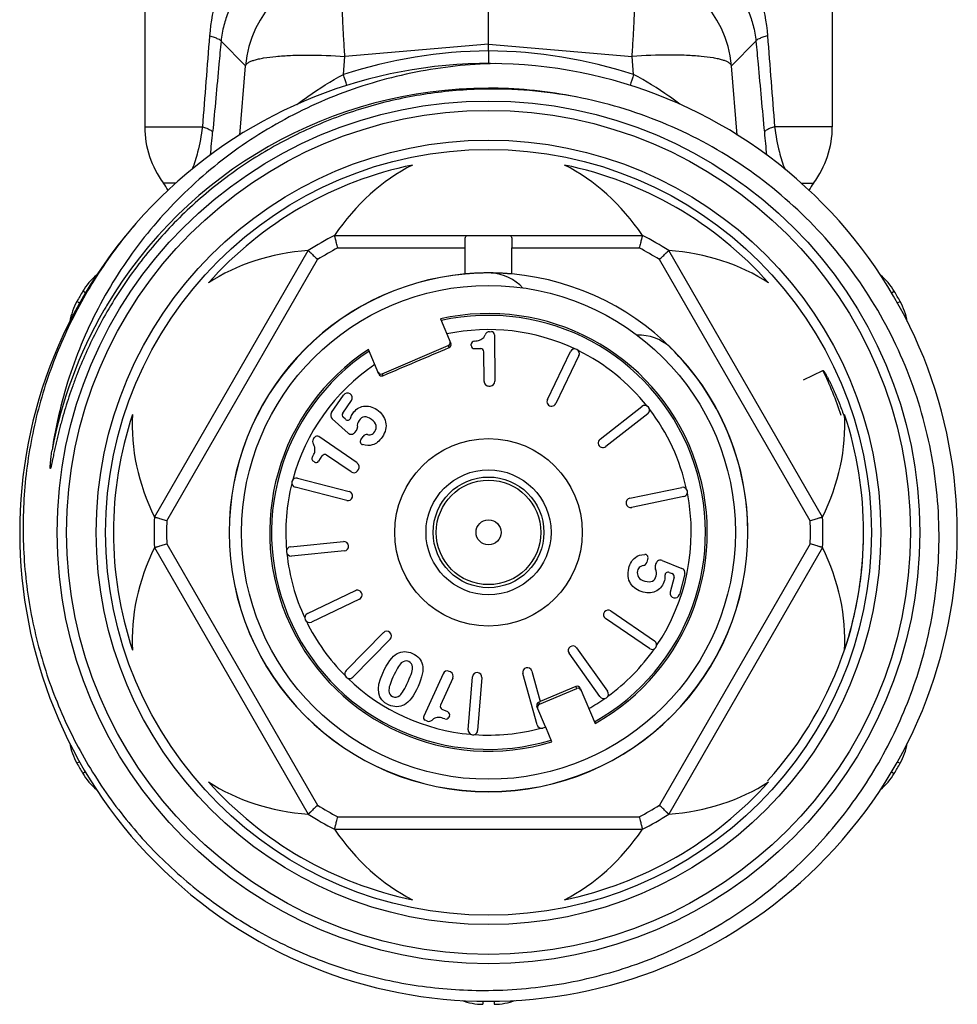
# Model space of a CAD drawing. Header units: millimetres. Extents: x -727 to 69715, y -15705 to 98123.
# Tile 167 of 256: x 40732 to 40762, y -15497 to -15466. Entities that reach past the tile are written whole.
import ezdxf

# ---------------------------------------------------------------- set-up
doc = ezdxf.new("R2010")
doc.units = ezdxf.units.MM

msp = doc.modelspace()

# ---------------------------------------------------------------- linework, layer by layer
at = {"color": 0, "linetype": 'Continuous', "lineweight": -2}
for p, q in [((40736.366, -15462.217), (40736.366, -15469.301)), ((40758.366, -15462.217), (40758.366, -15469.301)), ((40747.366, -15466.653), (40747.366, -15463.774)), ((40739.592, -15467.344), (40738.808, -15466.564)), ((40747.366, -15466.653), (40742.771, -15467.044)), ((40747.366, -15466.87), (40747.366, -15466.653)), ((40747.366, -15466.653), (40751.96, -15467.044)), ((40755.139, -15467.344), (40755.923, -15466.564)), ((40742.724, -15467.623), (40742.771, -15467.044)), ((40747.366, -15466.87), (40747.366, -15467.273)), ((40752.007, -15467.623), (40751.96, -15467.044)), ((40739.411, -15469.563), (40739.592, -15467.344)), ((40755.32, -15469.563), (40755.139, -15467.344)), ((40736.366, -15469.301), (40738.212, -15469.301)), ((40758.366, -15469.301), (40756.519, -15469.301)), ((40737.359, -15471.101), (40736.966, -15471.101)), ((40757.366, -15471.101), (40757.766, -15471.101)), ((40742.442, -15472.773), (40752.289, -15472.773)), ((40736.677, -15481.787), (40741.6, -15473.259)), ((40742.541, -15473.173), (40746.617, -15473.173)), ((40746.617, -15474.007), (40746.617, -15473.173)), ((40748.114, -15474.007), (40748.114, -15473.173)), ((40748.114, -15473.173), (40752.19, -15473.173)), ((40758.054, -15481.787), (40753.131, -15473.259)), ((40737.072, -15481.901), (40741.897, -15473.544)), ((40757.659, -15481.901), (40752.834, -15473.544)), ((40734.472, -15474.615), (40734.383, -15474.562)), ((40760.258, -15474.615), (40760.348, -15474.562)), ((40734.288, -15474.936), (40734.196, -15474.885)), ((40760.445, -15474.935), (40760.535, -15474.885)), ((40745.825, -15475.444), (40746.159, -15476.231)), ((40747.399, -15475.853), (40747.459, -15475.852)), ((40747.559, -15475.951), (40747.572, -15477.44)), ((40743.858, -15477.208), (40743.524, -15476.421)), ((40743.963, -15477.199), (40746.08, -15476.3)), ((40746.106, -15476.362), (40746.08, -15476.3)), ((40746.813, -15476.297), (40746.813, -15476.255)), ((40746.914, -15476.396), (40747.117, -15476.394)), ((40747.227, -15477.443), (40747.218, -15476.493)), ((40749.25, -15478.022), (40749.988, -15476.49)), ((40750.259, -15476.62), (40749.52, -15478.152)), ((40757.445, -15477.391), (40758.066, -15477.09)), ((40743.963, -15477.199), (40743.989, -15477.261)), ((40747.378, -15477.592), (40747.424, -15477.591)), ((40742.344, -15478.443), (40742.73, -15477.881)), ((40742.703, -15478.459), (40742.982, -15478.054)), ((40750.935, -15479.293), (40752.276, -15478.246)), ((40742.873, -15479.095), (40742.367, -15478.639)), ((40742.793, -15478.657), (40742.719, -15478.59)), ((40752.46, -15478.483), (40751.12, -15479.53)), ((40743.093, -15479.074), (40743.14, -15479.012)), ((40741.765, -15479.285), (40741.799, -15479.237)), ((40743.165, -15480.054), (40741.938, -15479.211)), ((40743.28, -15479.314), (40743.351, -15479.21)), ((40741.932, -15479.994), (40742.047, -15479.827)), ((40742.969, -15480.339), (40742.186, -15479.801)), ((40741.793, -15480.02), (40741.758, -15479.996)), ((40743.177, -15480.3), (40743.203, -15480.263)), ((40741.257, -15480.538), (40742.904, -15480.964)), ((40742.829, -15481.254), (40741.182, -15480.829)), ((40751.885, -15481.18), (40753.55, -15480.833)), ((40753.611, -15481.127), (40751.946, -15481.473)), ((40736.677, -15482.759), (40741.6, -15491.287)), ((40737.072, -15482.644), (40741.897, -15491.001)), ((40741.032, -15482.732), (40742.725, -15482.569)), ((40757.659, -15482.644), (40752.834, -15491.001)), ((40758.054, -15482.759), (40753.131, -15491.287)), ((40742.754, -15482.868), (40741.061, -15483.031)), ((40752.467, -15483.103), (40752.435, -15483.225)), ((40752.724, -15483.265), (40752.701, -15483.339)), ((40752.924, -15483.17), (40753.555, -15483.425)), ((40753.149, -15483.554), (40753.241, -15483.591)), ((40753.301, -15483.709), (40753.178, -15484.185)), ((40753.644, -15483.602), (40753.473, -15484.262)), ((40741.571, -15484.87), (40743.106, -15484.138)), ((40743.235, -15484.409), (40741.7, -15485.141)), ((40752.512, -15485.992), (40751.111, -15485.029)), ((40751.281, -15484.782), (40752.682, -15485.745)), ((40742.809, -15486.696), (40744.001, -15485.482)), ((40744.215, -15485.693), (40743.023, -15486.906)), ((40750.186, -15485.969), (40751.174, -15487.354)), ((40750.93, -15487.528), (40749.942, -15486.143)), ((40745.91, -15486.795), (40745.293, -15488.15)), ((40746.15, -15486.74), (40746.109, -15486.721)), ((40746.718, -15488.59), (40746.851, -15486.894)), ((40747.15, -15486.918), (40747.017, -15488.613)), ((40748.918, -15488.43), (40748.463, -15486.791)), ((40748.752, -15486.711), (40749.023, -15487.688)), ((40746.225, -15486.938), (40745.831, -15487.803)), ((40750.165, -15487.204), (40749.023, -15487.688)), ((40750.191, -15487.266), (40750.165, -15487.204)), ((40748.994, -15487.774), (40750.191, -15487.266)), ((40750.296, -15487.257), (40750.775, -15488.386)), ((40749.193, -15488.496), (40748.917, -15487.846)), ((40749.024, -15487.692), (40748.97, -15487.715)), ((40748.97, -15487.715), (40748.994, -15487.774)), ((40746.065, -15488.02), (40745.88, -15487.935)), ((40746.115, -15488.152), (40746.097, -15488.19)), ((40745.396, -15488.307), (40745.342, -15488.282)), ((40749.198, -15488.508), (40749.102, -15488.535)), ((40749.395, -15488.972), (40749.198, -15488.508)), ((40734.286, -15489.61), (40734.196, -15489.661)), ((40760.444, -15489.61), (40760.535, -15489.661)), ((40734.473, -15489.93), (40734.383, -15489.984)), ((40760.258, -15489.93), (40760.348, -15489.984)), ((40742.541, -15491.373), (40752.19, -15491.373)), ((40742.442, -15491.773), (40752.289, -15491.773)), ((40747.18, -15497.267), (40747.179, -15497.372)), ((40747.551, -15497.267), (40747.552, -15497.372))]:
    msp.add_line(p, q, dxfattribs=at)
for radius in [13.8, 13.5, 12.55, 12.25, 7.9, 3, 2, 1.77, 1.673, 0.4]:
    msp.add_circle((40747.366, -15482.273), radius, dxfattribs=at)
for centre, radius, start, end in [((40743.081, -15467.654), 3.503, 95.0702, 174.9331), ((40751.65, -15467.654), 3.503, 5.0669, 84.9298), ((40747.54, -15482.618), 15.75, 90.6339, 107.8048), ((40747.191, -15482.618), 15.75, 72.1952, 89.3661), ((40747.366, -15482.273), 15, 139.2303, 138.8082), ((40688.714, -15484.62), 56.621, 17.0913, 17.4689), ((40806.026, -15484.623), 56.63, 162.5311, 162.9081), ((40747.366, -15482.273), 14.21, 90.002, 149.3478), ((40747.366, -15482.243), 14.18, 89.4131, 90.0033), ((40747.495, -15482.394), 14.302, 78.4831, 90.5187), ((40747.365, -15482.279), 14.216, 78.6748, 89.4107), ((40739.366, -15469.301), 3, 180, 216.8699), ((40666.064, -15462.785), 72.784, 354.15434, 354.72585), ((40828.658, -15462.786), 72.775, 185.27414, 185.84724), ((40755.366, -15469.301), 3, 323.1301, 0), ((40747.366, -15482.273), 12, 101.6766, 138.3234), ((40747.366, -15482.273), 12, 41.6766, 78.3234), ((40735.366, -15472.301), 2, 29.1836, 36.8699), ((40759.366, -15472.301), 2, 143.1301, 150.8636), ((40747.366, -15482.273), 10.7, 117.3956, 122.6044), ((40747.366, -15482.273), 10.7, 57.3956, 62.6044), ((40747.366, -15482.273), 10.3, 117.9331, 122.0669), ((40747.366, -15482.273), 10.3, 57.9331, 62.0669), ((40747.366, -15482.273), 8.3, 95.1728, 180), ((40747.366, -15475.473), 1.5, 42.7113, 86.5541), ((40747.366, -15482.273), 8.3, 0, 84.8272), ((40736.102, -15475.583), 2, 129.629, 149.292), ((40747.366, -15482.273), 8.295, 95.1842, 180), ((40758.629, -15475.583), 2, 30.708, 50.3124), ((40747.366, -15482.273), 15.1, 149.292, 150.708), ((40747.366, -15482.273), 15.1, 29.292, 30.708), ((40735.941, -15475.863), 2, 150.708, 170.3287), ((40758.791, -15475.863), 2, 9.5991, 29.292), ((40747.366, -15482.273), 14.21, 150.0079, 169.3258), ((40747.344, -15482.261), 14.185, 149.3461, 150.007), ((40747.366, -15482.273), 7, 299.1506, 102.7134), ((40747.366, -15482.273), 6.942, 299.202, 102.627), ((40747.366, -15482.273), 6.486, 64.7815, 101.8882), ((40747.401, -15476.003), 0.15, 90.5, 158.8914), ((40747.459, -15475.952), 0.1, 0.5, 90.5), ((40746.913, -15476.254), 0.1, 93.504, 180.5), ((40752.174, -15477.464), 1.5, 48.4459, 91.9926), ((40747.366, -15482.273), 7, 123.2866, 286.8494), ((40747.366, -15482.273), 6.942, 123.373, 286.798), ((40746.067, -15476.27), 0.1, 293.0502, 23.0616), ((40746.913, -15476.296), 0.1, 180.5, 270.5), ((40747.118, -15476.494), 0.1, 0.5, 90.5), ((40750.124, -15476.555), 0.15, 334.25, 154.25), ((40747.366, -15482.273), 6.486, 38.5315, 63.7185), ((40747.366, -15482.273), 8.295, 0, 45.6222), ((40747.366, -15482.273), 6.486, 124.1118, 164.9685), ((40747.346, -15482.28), 11.91, 18.3386, 25.8345), ((40743.95, -15477.169), 0.1, 202.9384, 292.9498), ((40747.377, -15477.442), 0.15, 180.5, 270.5), ((40747.422, -15477.441), 0.15, 270.5, 0.5), ((40742.854, -15477.966), 0.15, 325.5, 145.5), ((40749.385, -15478.087), 0.15, 154.25, 334.25), ((40752.368, -15478.364), 0.15, 308, 128), ((40747.366, -15482.273), 6.486, 12.2815, 37.4685), ((40747.366, -15482.273), 12, 161.6766, 198.3234), ((40742.468, -15478.528), 0.15, 145.5, 227.948), ((40742.786, -15478.516), 0.1, 145.5, 227.9551), ((40742.86, -15478.583), 0.1, 227.9551, 342.887), ((40747.366, -15482.273), 12, 341.6766, 18.3234), ((40743.02, -15478.922), 0.15, 322.9906, 6.2843), ((40741.889, -15479.37), 0.15, 145.5, 213.8914), ((40741.881, -15479.293), 0.1, 55.5, 145.5), ((40742.974, -15478.984), 0.15, 227.948, 322.9906), ((40743.362, -15479.371), 0.1, 145.5, 252.8727), ((40743.475, -15479.295), 0.15, 80.8809, 145.5), ((40751.028, -15479.412), 0.15, 128, 308), ((40741.815, -15479.914), 0.1, 148.504, 235.5), ((40742.129, -15479.883), 0.1, 55.5, 145.5), ((40741.849, -15479.938), 0.1, 235.5, 325.5), ((40743.054, -15480.216), 0.15, 235.5, 325.5), ((40743.08, -15480.178), 0.15, 325.5, 55.5), ((40741.219, -15480.683), 0.15, 75.5, 255.5), ((40747.366, -15482.273), 6.486, 166.0315, 184.9685), ((40753.581, -15480.98), 0.15, 281.75, 101.75), ((40742.866, -15481.109), 0.15, 255.5, 75.5), ((40751.916, -15481.326), 0.15, 101.75, 281.75), ((40747.366, -15482.273), 6.486, 326.0315, 11.2185), ((40747.366, -15482.273), 10.7, 177.3956, 182.6044), ((40747.366, -15482.273), 10.7, 357.3956, 2.6044), ((40747.366, -15482.273), 10.3, 177.9331, 182.0669), ((40747.366, -15482.273), 10.3, 357.9331, 2.0669), ((40747.7, -15482.297), 11.664, 0.7643, 1.4862), ((40747.691, -15482.297), 11.673, 0.0887, 0.7643), ((40747.366, -15482.273), 8.3, 180, 0), ((40747.366, -15482.273), 8.295, 180, 0), ((40747.675, -15482.297), 11.69, 358.1985, 359.7691), ((40747.686, -15482.297), 11.679, 359.7694, 0.0888), ((40741.047, -15482.881), 0.15, 95.5, 275.5), ((40742.739, -15482.718), 0.15, 275.5, 95.5), ((40747.655, -15482.296), 11.71, 355.8618, 357.9431), ((40747.666, -15482.297), 11.698, 357.9435, 358.1987), ((40747.366, -15482.273), 6.486, 186.0315, 204.9685), ((40752.37, -15483.078), 0.1, 345.5, 92.8727), ((40747.644, -15482.295), 11.721, 355.359, 355.862), ((40752.29, -15483.187), 0.15, 280.8809, 345.5), ((40752.845, -15483.383), 0.15, 162.9906, 206.2843), ((40752.867, -15483.309), 0.15, 67.948, 162.9906), ((40753.499, -15483.564), 0.15, 345.5, 67.948), ((40747.635, -15482.295), 11.729, 353.8837, 355.3589), ((40753.112, -15483.646), 0.1, 67.9551, 182.8871), ((40753.204, -15483.684), 0.1, 345.5, 67.9551), ((40747.618, -15482.293), 11.747, 351.9711, 353.8836), ((40747.599, -15482.29), 11.766, 350.1203, 351.4778), ((40747.608, -15482.291), 11.757, 351.4779, 351.9713), ((40743.171, -15484.274), 0.15, 295.5, 115.5), ((40753.328, -15484.224), 0.15, 165.5, 345.5), ((40747.559, -15482.281), 11.807, 341.7627, 350.1126), ((40741.636, -15485.006), 0.15, 115.5, 295.5), ((40751.196, -15484.905), 0.15, 55.5, 235.5), ((40747.366, -15482.273), 6.486, 206.0315, 224.9685), ((40744.108, -15485.588), 0.15, 315.5, 135.5), ((40750.064, -15486.056), 0.15, 35.5, 215.5), ((40752.597, -15485.868), 0.15, 235.5, 55.5), ((40747.551, -15482.278), 11.816, 317.7447, 341.759), ((40747.366, -15482.273), 6.486, 306.0315, 324.9685), ((40748.608, -15486.751), 0.15, 15.5, 195.5), ((40742.916, -15486.801), 0.15, 135.5, 315.5), ((40746.047, -15486.857), 0.15, 65.5, 155.5), ((40746.088, -15486.876), 0.15, 335.5, 65.5), ((40747.001, -15486.906), 0.15, 355.5, 175.5), ((40747.366, -15482.273), 6.486, 226.0315, 264.9685), ((40750.204, -15487.296), 0.1, 22.9368, 112.9569), ((40751.052, -15487.441), 0.15, 215.5, 35.5), ((40745.922, -15487.844), 0.1, 155.5, 245.5), ((40749.009, -15487.807), 0.1, 113.0431, 203.0632), ((40747.366, -15482.273), 6.486, 299.6402, 304.9685), ((40745.384, -15488.191), 0.1, 155.5, 245.5), ((40746.024, -15488.111), 0.1, 335.5, 65.5), ((40745.458, -15488.17), 0.15, 245.5, 313.8914), ((40746.006, -15488.149), 0.1, 248.504, 335.5), ((40749.062, -15488.39), 0.15, 195.5, 285.5), ((40746.867, -15488.601), 0.15, 175.5, 355.5), ((40747.366, -15482.273), 6.486, 266.0315, 284.9685), ((40735.941, -15488.682), 2, 189.5598, 209.292), ((40758.791, -15488.682), 2, 330.708, 350.3043), ((40747.366, -15482.273), 15.1, 209.292, 210.708), ((40747.366, -15482.273), 15.1, 329.292, 330.708), ((40736.102, -15488.962), 2, 210.708, 230.3412), ((40758.629, -15488.962), 2, 309.7718, 329.292), ((40747.366, -15482.273), 12, 221.6766, 258.3234), ((40747.366, -15482.273), 12, 281.6766, 318.3234), ((40747.366, -15482.273), 10.3, 237.9331, 242.0669), ((40747.366, -15482.273), 10.3, 297.9331, 302.0669), ((40747.366, -15482.273), 10.7, 237.3956, 242.6044), ((40747.366, -15482.273), 10.7, 297.3956, 302.6044), ((40747.204, -15495.372), 2, 249.737, 269.292), ((40747.527, -15495.372), 2, 270.708, 290.2622)]:
    msp.add_arc(centre, radius, start, end, dxfattribs=at)
for centre, major_axis, ratio, start_param, end_param in [((40747.366, -15477.756), (0, -7.823), 0.816497, -2.751544, -2.261468), ((40747.366, -15477.756), (0, -7.823), 0.816497, 2.261468, 2.751544), ((40743.454, -15480.015), (6.775, -3.911), 0.816497, -4.021717, -3.531642), ((40751.277, -15480.015), (6.775, 3.911), 0.816497, 0.390049, 0.880125), ((40746.041, -15476.208), (0.0391, -0.0921), 0.999848, 0, 1.387806), ((40743.924, -15477.107), (-0.0391, 0.0921), 0.999848, 7.853982, 9.424778), ((40743.454, -15480.015), (6.775, -3.911), 0.816497, -2.751544, -2.261468), ((40751.277, -15480.015), (6.775, 3.911), 0.816497, -0.880125, -0.390049), ((40743.454, -15484.531), (6.775, 3.911), 0.816497, -4.021717, -3.531642), ((40751.277, -15484.531), (6.775, -3.911), 0.816497, 0.390049, 0.880125), ((40750.23, -15487.358), (0.0391, -0.0921), 0.999848, 7.853982, 9.424778), ((40749.033, -15487.866), (-0.0391, 0.0921), 0.999848, 6.283185, 7.670991), ((40743.454, -15484.531), (6.775, 3.911), 0.816497, -2.751544, -2.261468), ((40751.277, -15484.531), (6.775, -3.911), 0.816497, -0.880125, -0.390049), ((40747.366, -15486.789), (0, -7.823), 0.816497, -0.880125, -0.390049), ((40747.366, -15486.789), (0, -7.823), 0.816497, 0.390049, 0.880125)]:
    msp.add_ellipse(centre, major_axis=major_axis, ratio=ratio, start_param=start_param, end_param=end_param, dxfattribs=at)
for points, knots in [([(40740.798, -15462.217), (40740.471, -15462.429), (40740.016, -15462.813), (40739.512, -15463.42), (40739.065, -15464.102), (40738.637, -15465.086), (40738.474, -15465.944), (40738.44, -15466.39)], [0, 0, 0, 0, 0.236383, 0.355525, 0.47665, 0.72911, 1, 1, 1, 1]), ([(40753.933, -15462.217), (40754.261, -15462.429), (40754.715, -15462.813), (40755.219, -15463.42), (40755.666, -15464.102), (40756.095, -15465.086), (40756.257, -15465.944), (40756.292, -15466.39)], [0, 0, 0, 0, 0.236383, 0.355525, 0.47665, 0.72911, 1, 1, 1, 1]), ([(40740.614, -15463.941), (40740.392, -15464.059), (40739.969, -15464.341), (40739.425, -15464.904), (40739.077, -15465.497), (40738.881, -15466.067), (40738.824, -15466.392), (40738.808, -15466.564)], [0, 0, 0, 0, 0.227856, 0.45619, 0.703057, 0.843391, 1, 1, 1, 1]), ([(40742.771, -15467.044), (40742.758, -15466.854), (40742.734, -15466.485), (40742.706, -15465.953), (40742.689, -15465.47), (40742.683, -15465.049), (40742.687, -15464.743), (40742.696, -15464.539), (40742.705, -15464.418), (40742.717, -15464.32), (40742.731, -15464.246), (40742.747, -15464.195), (40742.762, -15464.17), (40742.771, -15464.165)], [0, 0, 0, 0, 0.197448, 0.383206, 0.551789, 0.698562, 0.819359, 0.86896, 0.910905, 0.944973, 0.971014, 0.989114, 1, 1, 1, 1]), ([(40751.96, -15467.044), (40751.973, -15466.854), (40751.998, -15466.485), (40752.025, -15465.953), (40752.042, -15465.47), (40752.048, -15465.049), (40752.044, -15464.743), (40752.035, -15464.539), (40752.026, -15464.418), (40752.014, -15464.32), (40752, -15464.246), (40751.984, -15464.195), (40751.969, -15464.17), (40751.96, -15464.165)], [0, 0, 0, 0, 0.197448, 0.383206, 0.551789, 0.698562, 0.819359, 0.86896, 0.910905, 0.944973, 0.971014, 0.989114, 1, 1, 1, 1]), ([(40754.117, -15463.941), (40754.34, -15464.059), (40754.763, -15464.341), (40755.306, -15464.904), (40755.654, -15465.497), (40755.85, -15466.067), (40755.907, -15466.392), (40755.923, -15466.564)], [0, 0, 0, 0, 0.227856, 0.45619, 0.703057, 0.843391, 1, 1, 1, 1]), ([(40738.44, -15466.39), (40738.491, -15466.404), (40738.581, -15466.43), (40738.696, -15466.474), (40738.771, -15466.513), (40738.805, -15466.548), (40738.808, -15466.564)], [0, 0, 0, 0, 0.384383, 0.679056, 0.881179, 1, 1, 1, 1]), ([(40756.292, -15466.39), (40756.24, -15466.404), (40756.15, -15466.43), (40756.035, -15466.474), (40755.961, -15466.513), (40755.926, -15466.548), (40755.923, -15466.564)], [0, 0, 0, 0, 0.384383, 0.679056, 0.881179, 1, 1, 1, 1]), ([(40738.808, -15466.564), (40738.785, -15466.807), (40738.696, -15467.777), (40738.607, -15468.748), (40738.539, -15469.475)], [0, 0, 0, 0, 0.250129, 1, 1, 1, 1]), ([(40755.923, -15466.564), (40755.946, -15466.807), (40756.035, -15467.777), (40756.124, -15468.748), (40756.192, -15469.475)], [0, 0, 0, 0, 0.250129, 1, 1, 1, 1]), ([(40739.592, -15467.344), (40739.604, -15467.303), (40739.667, -15467.249), (40739.768, -15467.199), (40739.88, -15467.16), (40740.017, -15467.125), (40740.246, -15467.08), (40740.588, -15467.039), (40741.055, -15467.01), (40741.792, -15466.996), (40742.372, -15467.018), (40742.771, -15467.044)], [0, 0, 0, 0, 0.039817, 0.069007, 0.10527, 0.148712, 0.19925, 0.320444, 0.465743, 0.630843, 1, 1, 1, 1]), ([(40755.139, -15467.344), (40755.127, -15467.303), (40755.064, -15467.249), (40754.963, -15467.199), (40754.851, -15467.16), (40754.714, -15467.125), (40754.485, -15467.08), (40754.143, -15467.039), (40753.676, -15467.01), (40752.939, -15466.996), (40752.359, -15467.018), (40751.96, -15467.044)], [0, 0, 0, 0, 0.039817, 0.069007, 0.10527, 0.148712, 0.19925, 0.320444, 0.465743, 0.630843, 1, 1, 1, 1]), ([(40747.577, -15467.274), (40746.727, -15467.294), (40745.025, -15467.48), (40742.562, -15468.189), (40740.639, -15469.126), (40739.217, -15470.065), (40737.881, -15471.123), (40736.394, -15472.66), (40735.2, -15474.434), (40734.444, -15475.962), (40733.827, -15477.55), (40733.526, -15478.799), (40733.401, -15479.641)], [0, 0, 0, 0, 0.124979, 0.249957, 0.37493, 0.437476, 0.500021, 0.624989, 0.749955, 0.812492, 0.87504, 1, 1, 1, 1]), ([(40741.234, -15468.587), (40741.349, -15468.499), (40741.825, -15468.147), (40742.329, -15467.833), (40742.724, -15467.623)], [0, 0, 0, 0, 0.24471, 1, 1, 1, 1]), ([(40753.487, -15468.579), (40753.373, -15468.492), (40752.9, -15468.143), (40752.399, -15467.831), (40752.007, -15467.623)], [0, 0, 0, 0, 0.244791, 1, 1, 1, 1]), ([(40747.366, -15468.092), (40746.749, -15468.098), (40745.516, -15468.189), (40743.701, -15468.565), (40741.949, -15469.172), (40740.291, -15470.001), (40738.755, -15471.037), (40737.366, -15472.265), (40736.148, -15473.661), (40735.463, -15474.689), (40735.155, -15475.223)], [0, 0, 0, 0, 0.125039, 0.250061, 0.375073, 0.500072, 0.625063, 0.750047, 0.875026, 1, 1, 1, 1]), ([(40761.401, -15485.717), (40761.619, -15484.788), (40761.87, -15482.882), (40761.675, -15480.01), (40760.915, -15477.231), (40759.62, -15474.659), (40757.839, -15472.395), (40755.643, -15470.53), (40753.121, -15469.142), (40751.285, -15468.57), (40750.351, -15468.38)], [0, 0, 0, 0, 0.125004, 0.250009, 0.375009, 0.50001, 0.625011, 0.750011, 0.875, 1, 1, 1, 1]), ([(40738.212, -15469.301), (40738.177, -15469.572), (40738.091, -15470.031), (40737.953, -15470.477), (40737.883, -15470.656)], [0, 0, 0, 0, 0.587244, 1, 1, 1, 1]), ([(40738.212, -15469.301), (40738.258, -15469.315), (40738.339, -15469.341), (40738.441, -15469.385), (40738.508, -15469.425), (40738.537, -15469.46), (40738.539, -15469.475)], [0, 0, 0, 0, 0.378625, 0.670226, 0.873611, 1, 1, 1, 1]), ([(40756.519, -15469.301), (40756.473, -15469.315), (40756.392, -15469.341), (40756.29, -15469.385), (40756.223, -15469.425), (40756.194, -15469.46), (40756.192, -15469.475)], [0, 0, 0, 0, 0.378625, 0.670226, 0.873611, 1, 1, 1, 1]), ([(40756.519, -15469.301), (40756.554, -15469.573), (40756.64, -15470.032), (40756.779, -15470.479), (40756.848, -15470.658)], [0, 0, 0, 0, 0.58743, 1, 1, 1, 1]), ([(40736.078, -15472.394), (40735.618, -15472.93), (40734.773, -15474.07), (40733.76, -15475.94), (40733.021, -15477.935), (40732.572, -15480.015), (40732.423, -15482.137), (40732.577, -15484.259), (40733.031, -15486.337), (40733.776, -15488.33), (40734.798, -15490.196), (40736.075, -15491.897), (40737.583, -15493.397), (40739.291, -15494.666), (40741.163, -15495.677), (40743.161, -15496.409), (40745.242, -15496.845), (40746.659, -15496.934), (40747.366, -15496.926)], [0, 0, 0, 0, 0.062494, 0.125002, 0.187498, 0.249999, 0.3125, 0.375, 0.437499, 0.499998, 0.562499, 0.625002, 0.687503, 0.750001, 0.812501, 0.874997, 0.937507, 1, 1, 1, 1]), ([(40742.541, -15473.173), (40742.534, -15473.147), (40742.522, -15473.097), (40742.504, -15473.023), (40742.487, -15472.956), (40742.474, -15472.903), (40742.465, -15472.866), (40742.459, -15472.843), (40742.454, -15472.822), (40742.45, -15472.805), (40742.447, -15472.793), (40742.445, -15472.785), (40742.444, -15472.781), (40742.443, -15472.778), (40742.443, -15472.775), (40742.442, -15472.774), (40742.442, -15472.773), (40742.442, -15472.773)], [0, 0, 0, 0, 0.192194, 0.37797, 0.549967, 0.701873, 0.768403, 0.827666, 0.878994, 0.921856, 0.955733, 0.969154, 0.980187, 0.98881, 0.995001, 0.998738, 1, 1, 1, 1]), ([(40746.616, -15472.979), (40746.616, -15472.95), (40746.616, -15472.908), (40746.622, -15472.857), (40746.631, -15472.82), (40746.649, -15472.788), (40746.679, -15472.774), (40746.694, -15472.773), (40746.702, -15472.773)], [0, 0, 0, 0, 0.351227, 0.497304, 0.621768, 0.815461, 0.903944, 1, 1, 1, 1]), ([(40746.617, -15473.173), (40746.617, -15473.139), (40746.617, -15473.075), (40746.616, -15473.01), (40746.616, -15472.979)], [0, 0, 0, 0, 0.516422, 1, 1, 1, 1]), ([(40748.029, -15472.773), (40748.037, -15472.773), (40748.052, -15472.774), (40748.082, -15472.788), (40748.1, -15472.82), (40748.109, -15472.857), (40748.115, -15472.908), (40748.116, -15472.95), (40748.116, -15472.979)], [0, 0, 0, 0, 0.096056, 0.184539, 0.378232, 0.502696, 0.648773, 1, 1, 1, 1]), ([(40748.116, -15472.979), (40748.116, -15473.01), (40748.114, -15473.075), (40748.114, -15473.139), (40748.114, -15473.173)], [0, 0, 0, 0, 0.483578, 1, 1, 1, 1]), ([(40752.289, -15472.773), (40752.289, -15472.773), (40752.289, -15472.774), (40752.288, -15472.775), (40752.288, -15472.778), (40752.287, -15472.781), (40752.286, -15472.785), (40752.284, -15472.793), (40752.281, -15472.805), (40752.277, -15472.822), (40752.272, -15472.843), (40752.266, -15472.866), (40752.257, -15472.903), (40752.244, -15472.956), (40752.227, -15473.023), (40752.21, -15473.097), (40752.197, -15473.147), (40752.19, -15473.173)], [0, 0, 0, 0, 0.001262, 0.004999, 0.01119, 0.019813, 0.030846, 0.044267, 0.078144, 0.121006, 0.172334, 0.231597, 0.298127, 0.450033, 0.62203, 0.807806, 1, 1, 1, 1]), ([(40741.6, -15473.259), (40741.6, -15473.259), (40741.601, -15473.26), (40741.602, -15473.261), (40741.604, -15473.262), (40741.606, -15473.265), (40741.609, -15473.268), (40741.615, -15473.274), (40741.624, -15473.282), (40741.637, -15473.294), (40741.652, -15473.309), (40741.67, -15473.326), (40741.697, -15473.352), (40741.736, -15473.389), (40741.786, -15473.438), (40741.841, -15473.49), (40741.878, -15473.526), (40741.897, -15473.544)], [0, 0, 0, 0, 0.001262, 0.004999, 0.01119, 0.019813, 0.030846, 0.044267, 0.078144, 0.121006, 0.172334, 0.231597, 0.298127, 0.450033, 0.62203, 0.807806, 1, 1, 1, 1]), ([(40752.834, -15473.544), (40752.853, -15473.526), (40752.89, -15473.49), (40752.945, -15473.438), (40752.995, -15473.389), (40753.034, -15473.352), (40753.061, -15473.326), (40753.079, -15473.309), (40753.094, -15473.294), (40753.107, -15473.282), (40753.116, -15473.274), (40753.122, -15473.268), (40753.125, -15473.265), (40753.127, -15473.262), (40753.13, -15473.261), (40753.13, -15473.26), (40753.131, -15473.259), (40753.131, -15473.259)], [0, 0, 0, 0, 0.192194, 0.37797, 0.549967, 0.701873, 0.768403, 0.827666, 0.878994, 0.921856, 0.955733, 0.969154, 0.980187, 0.98881, 0.995001, 0.998738, 1, 1, 1, 1]), ([(40748.116, -15474.007), (40748.116, -15474.007), (40748.115, -15474.007), (40748.115, -15474.007), (40748.113, -15474.007), (40748.111, -15474.007), (40748.107, -15474.006), (40748.101, -15474.006), (40748.092, -15474.005), (40748.083, -15474.004), (40748.071, -15474.003), (40748.052, -15474.002), (40748.025, -15474), (40747.987, -15473.997), (40747.943, -15473.994), (40747.894, -15473.991), (40747.84, -15473.987), (40747.759, -15473.983), (40747.649, -15473.979), (40747.51, -15473.975), (40747.366, -15473.974), (40747.221, -15473.975), (40747.082, -15473.979), (40746.972, -15473.983), (40746.891, -15473.987), (40746.837, -15473.991), (40746.788, -15473.994), (40746.744, -15473.997), (40746.706, -15474), (40746.679, -15474.002), (40746.66, -15474.003), (40746.648, -15474.004), (40746.639, -15474.005), (40746.631, -15474.006), (40746.624, -15474.006), (40746.62, -15474.007), (40746.618, -15474.007), (40746.617, -15474.007), (40746.616, -15474.007), (40746.616, -15474.007), (40746.616, -15474.007)], [0, 0, 0, 0, 0.000155, 0.000609, 0.001364, 0.00242, 0.005429, 0.009633, 0.015027, 0.021596, 0.029317, 0.038171, 0.05919, 0.08446, 0.113715, 0.146679, 0.18304, 0.222435, 0.308822, 0.402539, 0.500004, 0.597467, 0.691184, 0.777572, 0.816966, 0.853326, 0.886289, 0.915544, 0.940814, 0.961833, 0.970685, 0.978406, 0.984973, 0.990367, 0.994571, 0.99758, 0.998635, 0.99939, 0.999845, 1, 1, 1, 1]), ([(40735.155, -15475.223), (40735.031, -15475.438), (40734.794, -15475.874), (40734.472, -15476.545), (40734.234, -15477.118), (40734.06, -15477.583), (40733.939, -15477.934), (40733.827, -15478.289), (40733.74, -15478.587), (40733.675, -15478.826), (40733.629, -15479.006), (40733.584, -15479.187), (40733.542, -15479.368), (40733.501, -15479.549), (40733.468, -15479.701), (40733.443, -15479.822), (40733.427, -15479.898), (40733.415, -15479.959), (40733.405, -15480.004), (40733.396, -15480.05), (40733.386, -15480.095), (40733.378, -15480.133), (40733.371, -15480.163), (40733.366, -15480.182), (40733.362, -15480.197), (40733.359, -15480.208), (40733.356, -15480.217), (40733.354, -15480.224), (40733.351, -15480.229), (40733.348, -15480.232), (40733.344, -15480.231), (40733.343, -15480.228), (40733.343, -15480.223), (40733.343, -15480.217), (40733.342, -15480.212), (40733.342, -15480.204), (40733.342, -15480.194), (40733.342, -15480.183), (40733.343, -15480.167), (40733.344, -15480.14), (40733.347, -15480.102), (40733.351, -15480.056), (40733.355, -15480.01), (40733.36, -15479.963), (40733.367, -15479.902), (40733.38, -15479.794), (40733.392, -15479.702), (40733.401, -15479.641)], [0, 0, 0, 0, 0.125102, 0.250203, 0.375303, 0.437858, 0.500413, 0.562966, 0.625519, 0.656796, 0.688071, 0.719346, 0.75062, 0.781892, 0.813161, 0.828794, 0.844424, 0.852238, 0.86005, 0.867861, 0.875669, 0.883471, 0.887369, 0.891259, 0.893207, 0.895133, 0.897081, 0.898069, 0.898984, 0.899815, 0.900137, 0.900486, 0.901495, 0.902539, 0.90347, 0.904404, 0.906354, 0.908293, 0.910232, 0.914123, 0.921914, 0.929713, 0.937516, 0.945323, 0.953131, 0.968751, 1, 1, 1, 1]), ([(40758.066, -15477.09), (40758.075, -15477.091), (40758.087, -15477.107), (40758.102, -15477.127), (40758.116, -15477.149), (40758.135, -15477.179), (40758.157, -15477.217), (40758.183, -15477.263), (40758.209, -15477.31), (40758.242, -15477.372), (40758.282, -15477.451), (40758.328, -15477.546), (40758.374, -15477.642), (40758.418, -15477.739), (40758.475, -15477.868), (40758.544, -15478.031), (40758.622, -15478.228), (40758.696, -15478.427), (40758.743, -15478.561), (40758.766, -15478.628)], [0, 0, 0, 0, 0.014835, 0.030379, 0.045973, 0.061583, 0.092826, 0.124084, 0.155349, 0.18662, 0.24917, 0.311728, 0.37429, 0.436856, 0.499424, 0.624562, 0.749705, 0.874851, 1, 1, 1, 1]), ([(40737.072, -15481.901), (40737.047, -15481.894), (40736.997, -15481.88), (40736.924, -15481.859), (40736.857, -15481.839), (40736.806, -15481.824), (40736.769, -15481.814), (40736.746, -15481.807), (40736.726, -15481.801), (40736.709, -15481.796), (40736.697, -15481.792), (40736.689, -15481.79), (40736.685, -15481.789), (40736.681, -15481.788), (40736.679, -15481.787), (40736.678, -15481.787), (40736.677, -15481.786), (40736.677, -15481.787)], [0, 0, 0, 0, 0.192194, 0.37797, 0.549967, 0.701873, 0.768403, 0.827666, 0.878994, 0.921856, 0.955733, 0.969154, 0.980187, 0.98881, 0.995001, 0.998738, 1, 1, 1, 1]), ([(40758.054, -15481.787), (40758.054, -15481.786), (40758.054, -15481.787), (40758.052, -15481.787), (40758.05, -15481.788), (40758.046, -15481.789), (40758.042, -15481.79), (40758.034, -15481.792), (40758.022, -15481.796), (40758.006, -15481.801), (40757.985, -15481.807), (40757.962, -15481.814), (40757.925, -15481.824), (40757.874, -15481.839), (40757.807, -15481.859), (40757.734, -15481.88), (40757.684, -15481.894), (40757.659, -15481.901)], [0, 0, 0, 0, 0.001262, 0.004999, 0.01119, 0.019813, 0.030846, 0.044267, 0.078144, 0.121006, 0.172334, 0.231597, 0.298127, 0.450033, 0.62203, 0.807806, 1, 1, 1, 1]), ([(40736.677, -15482.759), (40736.677, -15482.759), (40736.678, -15482.759), (40736.679, -15482.759), (40736.681, -15482.758), (40736.685, -15482.757), (40736.689, -15482.755), (40736.697, -15482.753), (40736.709, -15482.75), (40736.726, -15482.745), (40736.746, -15482.739), (40736.769, -15482.732), (40736.806, -15482.721), (40736.857, -15482.706), (40736.924, -15482.687), (40736.997, -15482.666), (40737.047, -15482.651), (40737.072, -15482.644)], [0, 0, 0, 0, 0.001262, 0.004999, 0.01119, 0.019813, 0.030846, 0.044267, 0.078144, 0.121006, 0.172334, 0.231597, 0.298127, 0.450033, 0.62203, 0.807806, 1, 1, 1, 1]), ([(40758.054, -15482.759), (40758.054, -15482.759), (40758.054, -15482.759), (40758.052, -15482.759), (40758.05, -15482.758), (40758.046, -15482.757), (40758.042, -15482.755), (40758.034, -15482.753), (40758.022, -15482.75), (40758.006, -15482.745), (40757.985, -15482.739), (40757.962, -15482.732), (40757.925, -15482.721), (40757.874, -15482.706), (40757.807, -15482.687), (40757.734, -15482.666), (40757.684, -15482.651), (40757.659, -15482.644)], [0, 0, 0, 0, 0.001262, 0.004999, 0.01119, 0.019813, 0.030846, 0.044267, 0.078144, 0.121006, 0.172334, 0.231597, 0.298127, 0.450033, 0.62203, 0.807806, 1, 1, 1, 1]), ([(40747.366, -15496.926), (40748.171, -15496.918), (40749.784, -15496.768), (40752.131, -15496.147), (40754.345, -15495.148), (40756.362, -15493.797), (40758.128, -15492.131), (40759.594, -15490.195), (40760.717, -15488.042), (40761.217, -15486.501), (40761.401, -15485.717)], [0, 0, 0, 0, 0.124999, 0.250001, 0.375002, 0.500002, 0.625003, 0.750004, 0.875002, 1, 1, 1, 1]), ([(40741.897, -15491.001), (40741.878, -15491.02), (40741.841, -15491.056), (40741.786, -15491.108), (40741.736, -15491.156), (40741.697, -15491.194), (40741.67, -15491.22), (40741.652, -15491.237), (40741.637, -15491.251), (40741.624, -15491.264), (40741.615, -15491.272), (40741.609, -15491.278), (40741.606, -15491.281), (40741.604, -15491.283), (40741.602, -15491.285), (40741.601, -15491.286), (40741.6, -15491.286), (40741.6, -15491.287)], [0, 0, 0, 0, 0.192194, 0.37797, 0.549967, 0.701873, 0.768403, 0.827666, 0.878994, 0.921856, 0.955733, 0.969154, 0.980187, 0.98881, 0.995001, 0.998738, 1, 1, 1, 1]), ([(40753.131, -15491.287), (40753.131, -15491.286), (40753.13, -15491.286), (40753.13, -15491.285), (40753.127, -15491.283), (40753.125, -15491.281), (40753.122, -15491.278), (40753.116, -15491.272), (40753.107, -15491.264), (40753.094, -15491.251), (40753.079, -15491.237), (40753.061, -15491.22), (40753.034, -15491.194), (40752.995, -15491.156), (40752.945, -15491.108), (40752.89, -15491.056), (40752.853, -15491.02), (40752.834, -15491.001)], [0, 0, 0, 0, 0.001262, 0.004999, 0.01119, 0.019813, 0.030846, 0.044267, 0.078144, 0.121006, 0.172334, 0.231597, 0.298127, 0.450033, 0.62203, 0.807806, 1, 1, 1, 1]), ([(40742.442, -15491.773), (40742.442, -15491.773), (40742.442, -15491.772), (40742.443, -15491.771), (40742.443, -15491.768), (40742.444, -15491.765), (40742.445, -15491.76), (40742.447, -15491.752), (40742.45, -15491.74), (40742.454, -15491.723), (40742.459, -15491.703), (40742.465, -15491.679), (40742.474, -15491.642), (40742.487, -15491.59), (40742.504, -15491.522), (40742.522, -15491.449), (40742.534, -15491.398), (40742.541, -15491.373)], [0, 0, 0, 0, 0.001262, 0.004999, 0.01119, 0.019813, 0.030846, 0.044267, 0.078144, 0.121006, 0.172334, 0.231597, 0.298127, 0.450033, 0.62203, 0.807806, 1, 1, 1, 1]), ([(40752.19, -15491.373), (40752.197, -15491.398), (40752.21, -15491.449), (40752.227, -15491.522), (40752.244, -15491.59), (40752.257, -15491.642), (40752.266, -15491.679), (40752.272, -15491.703), (40752.277, -15491.723), (40752.281, -15491.74), (40752.284, -15491.752), (40752.286, -15491.76), (40752.287, -15491.765), (40752.288, -15491.768), (40752.288, -15491.771), (40752.289, -15491.772), (40752.289, -15491.773), (40752.289, -15491.773)], [0, 0, 0, 0, 0.192194, 0.37797, 0.549967, 0.701873, 0.768403, 0.827666, 0.878994, 0.921856, 0.955733, 0.969154, 0.980187, 0.98881, 0.995001, 0.998738, 1, 1, 1, 1])]:
    msp.add_open_spline(points, degree=3, knots=knots, dxfattribs=at)
for points in [[(40738.44, -15466.39), (40738.364, -15467.36), (40738.288, -15468.331), (40738.212, -15469.301)], [(40756.292, -15466.39), (40756.367, -15467.36), (40756.443, -15468.331), (40756.519, -15469.301)], [(40746.907, -15476.154), (40746.983, -15476.149), (40747.041, -15476.139), (40747.08, -15476.124)], [(40747.08, -15476.124), (40747.133, -15476.102), (40747.177, -15476.072), (40747.211, -15476.035)], [(40747.211, -15476.035), (40747.23, -15476.014), (40747.247, -15475.985), (40747.261, -15475.949)], [(40743.989, -15477.261), (40744.695, -15476.961), (40745.4, -15476.662), (40746.106, -15476.362)], [(40743.025, -15478.468), (40743.113, -15478.34), (40743.228, -15478.263), (40743.369, -15478.239)], [(40743.369, -15478.239), (40743.511, -15478.215), (40743.652, -15478.249), (40743.792, -15478.345)], [(40743.792, -15478.345), (40743.947, -15478.452), (40744.04, -15478.586), (40744.075, -15478.746)], [(40742.955, -15478.612), (40742.971, -15478.561), (40742.994, -15478.513), (40743.025, -15478.468)], [(40743.223, -15478.694), (40743.178, -15478.759), (40743.161, -15478.829), (40743.17, -15478.905)], [(40743.623, -15478.66), (40743.453, -15478.543), (40743.319, -15478.554), (40743.223, -15478.694)], [(40743.77, -15478.852), (40743.755, -15478.781), (40743.706, -15478.716), (40743.623, -15478.66)], [(40743.729, -15479.051), (40743.771, -15478.99), (40743.785, -15478.924), (40743.77, -15478.852)], [(40744.075, -15478.746), (40744.11, -15478.907), (40744.072, -15479.066), (40743.964, -15479.223)], [(40743.499, -15479.147), (40743.543, -15479.154), (40743.579, -15479.154), (40743.607, -15479.147)], [(40743.607, -15479.147), (40743.653, -15479.136), (40743.693, -15479.104), (40743.729, -15479.051)], [(40743.964, -15479.223), (40743.873, -15479.355), (40743.769, -15479.44), (40743.647, -15479.478)], [(40741.806, -15479.545), (40741.8, -15479.517), (40741.786, -15479.487), (40741.764, -15479.454)], [(40741.804, -15479.703), (40741.816, -15479.646), (40741.817, -15479.594), (40741.806, -15479.545)], [(40743.647, -15479.478), (40743.557, -15479.507), (40743.452, -15479.503), (40743.333, -15479.466)], [(40741.73, -15479.862), (40741.769, -15479.797), (40741.794, -15479.744), (40741.804, -15479.703)], [(40751.855, -15483.422), (40751.895, -15483.268), (40751.964, -15483.152), (40752.065, -15483.074)], [(40752.065, -15483.074), (40752.141, -15483.016), (40752.24, -15482.984), (40752.365, -15482.978)], [(40751.914, -15483.908), (40751.826, -15483.77), (40751.807, -15483.607), (40751.855, -15483.422)], [(40752.216, -15483.372), (40752.177, -15483.398), (40752.15, -15483.442), (40752.134, -15483.504)], [(40752.318, -15483.335), (40752.274, -15483.343), (40752.24, -15483.355), (40752.216, -15483.372)], [(40752.732, -15483.666), (40752.752, -15483.59), (40752.744, -15483.518), (40752.71, -15483.449)], [(40752.134, -15483.504), (40752.116, -15483.576), (40752.125, -15483.643), (40752.164, -15483.705)], [(40752.164, -15483.705), (40752.203, -15483.766), (40752.271, -15483.81), (40752.368, -15483.835)], [(40752.368, -15483.835), (40752.568, -15483.887), (40752.69, -15483.83), (40752.732, -15483.666)], [(40753.012, -15483.652), (40753.014, -15483.705), (40753.009, -15483.758), (40752.995, -15483.811)], [(40752.317, -15484.188), (40752.135, -15484.141), (40752.001, -15484.047), (40751.914, -15483.908)], [(40752.995, -15483.811), (40752.957, -15483.961), (40752.875, -15484.072), (40752.75, -15484.144)], [(40752.75, -15484.144), (40752.626, -15484.215), (40752.482, -15484.231), (40752.317, -15484.188)], [(40743.981, -15486.773), (40744.131, -15486.443), (40744.286, -15486.237), (40744.443, -15486.152)], [(40744.443, -15486.152), (40744.599, -15486.068), (40744.764, -15486.066), (40744.936, -15486.145)], [(40744.936, -15486.145), (40745.107, -15486.223), (40745.213, -15486.345), (40745.253, -15486.512)], [(40744.576, -15486.452), (40744.505, -15486.522), (40744.415, -15486.674), (40744.308, -15486.91)], [(40744.812, -15486.408), (40744.725, -15486.368), (40744.648, -15486.383), (40744.576, -15486.452)], [(40744.796, -15487.041), (40744.899, -15486.814), (40744.946, -15486.661), (40744.937, -15486.58)], [(40744.937, -15486.58), (40744.927, -15486.498), (40744.885, -15486.441), (40744.812, -15486.408)], [(40745.253, -15486.512), (40745.293, -15486.678), (40745.245, -15486.91), (40745.11, -15487.207)], [(40744.171, -15487.792), (40743.811, -15487.627), (40743.747, -15487.287), (40743.981, -15486.773)], [(40744.308, -15486.91), (40744.217, -15487.109), (40744.173, -15487.253), (40744.175, -15487.342)], [(40744.528, -15487.49), (40744.601, -15487.426), (40744.689, -15487.277), (40744.796, -15487.041)], [(40745.11, -15487.207), (40744.973, -15487.507), (40744.829, -15487.701), (40744.674, -15487.786)], [(40744.175, -15487.342), (40744.177, -15487.43), (40744.217, -15487.493), (40744.295, -15487.528)], [(40744.295, -15487.528), (40744.379, -15487.567), (40744.456, -15487.554), (40744.528, -15487.49)], [(40744.674, -15487.786), (40744.521, -15487.872), (40744.353, -15487.875), (40744.171, -15487.792)], [(40745.644, -15488.221), (40745.618, -15488.232), (40745.59, -15488.251), (40745.562, -15488.279)], [(40745.8, -15488.196), (40745.743, -15488.194), (40745.691, -15488.202), (40745.644, -15488.221)], [(40745.97, -15488.242), (40745.899, -15488.214), (40745.842, -15488.199), (40745.8, -15488.196)]]:
    msp.add_open_spline(points, degree=3, dxfattribs=at)

doc.saveas('drawing.dxf')
